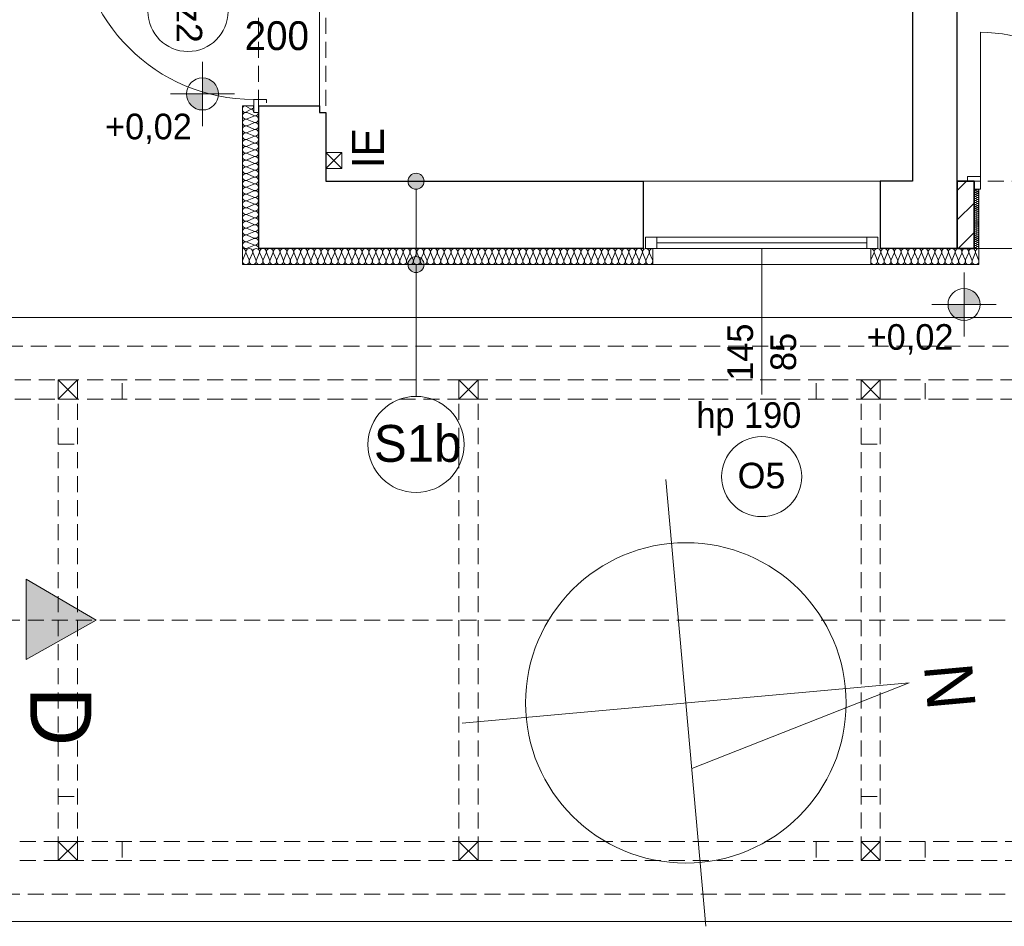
# Model space of a CAD drawing. Extents: x -515158 to -464725, y 20769 to 114053.
# Tile 3 of 69: x -508388 to -502245, y 33197 to 38856. Entities that reach past the tile are written whole.
import ezdxf

# ---------------------------------------------------------------- set-up
doc = ezdxf.new("R2010")
doc.units = 0
doc.header["$MEASUREMENT"] = 0
doc.linetypes.add('Krawędzie ukryte', pattern=[150, 100, -50])
for name, color, linetype, lineweight in [('#podkład', 252, 'Continuous', 9), ('Arch drzwi_Nr_Pióra__10', 252, 'Continuous', 18), ('Arch ocieplenie_Nr_Pióra__9', 252, 'Continuous', 9), ('Arch opisy okien_Nr_Pióra__9', 252, 'Continuous', 9), ('Arch opisy_Nr_Pióra__1', 252, 'Continuous', 25), ('Arch opisy_Nr_Pióra__21', 252, 'Continuous', 9), ('Arch opisy_Nr_Pióra__9', 252, 'Continuous', 9), ('ARCH TABELA_Nr_Pióra__21', 252, 'Continuous', 9), ('Arch tabelki_Nr_Pióra__21', 252, 'Continuous', 9), ('Arch wykończenie_Nr_Pióra__3', 252, 'Continuous', 18), ('Arch zmurowania_Nr_Pióra__21', 252, 'Continuous', 9), ('Arch zmurowania_Nr_Pióra__27', 252, 'Continuous', 35), ('INSTALACJA IE_Nr_Pióra__88', 252, 'Continuous', 20), ('INWENT KONST. DREWNIANA_Nr_Pióra__21', 252, 'Continuous', 9), ('INWENT OPISY_Nr_Pióra__21', 252, 'Continuous', 9), ('INWENT OPISY_Nr_Pióra__41', 252, 'Continuous', 15), ('INWENT OPISY_Nr_Pióra__88', 252, 'Continuous', 20), ('INWENT OPISY_Nr_Pióra__9', 252, 'Continuous', 9), ('INWENT RZĘDNE_Nr_Pióra__21', 252, 'Continuous', 9), ('INWENT TEREN_Nr_Pióra__21', 252, 'Continuous', 9), ('INWENT. DRZWI_Nr_Pióra__5', 252, 'Continuous', 13), ('INWENT. OKNA_Nr_Pióra__21', 252, 'Continuous', 9), ('INWENT. OKNA_Nr_Pióra__5', 252, 'Continuous', 13), ('INWENT.ŚCIANY_Nr_Pióra__1', 252, 'Continuous', 25), ('INWENT.ŚCIANY_Nr_Pióra__21', 252, 'Continuous', 9), ('Istniejące stropy_Nr_Pióra__5', 252, 'Continuous', 13)]:
    doc.layers.add(name, color=color, linetype=linetype, lineweight=lineweight)
doc.styles.add('GENERATED_STYLE_10', font='arial.ttf')
doc.styles.add('GENERATED_STYLE_3', font='txt')
doc.styles.add('GENERATED_STYLE_6', font='txt')
doc.styles.add('GENERATED_STYLE_7', font='txt')

# ---------------------------------------------------------------- blocks, each defined once
blk = doc.blocks.new('parter')
at = {"layer": 'Arch opisy_Nr_Pióra__21', "linetype": 'Continuous'}
for points in [[(-505865.4, 37847.6), (-505869.2, 37866.8), (-505880.1, 37883), (-505896.3, 37893.8), (-505915.4, 37897.6), (-505934.6, 37893.8), (-505950.8, 37883), (-505961.6, 37866.8), (-505965.4, 37847.6), (-505961.6, 37828.5), (-505950.8, 37812.3), (-505934.6, 37801.4), (-505915.4, 37797.6), (-505896.3, 37801.4), (-505880.1, 37812.3), (-505869.2, 37828.5)], [(-505865.4, 37327.6), (-505869.2, 37346.8), (-505880.1, 37363), (-505896.3, 37373.8), (-505915.4, 37377.6), (-505934.6, 37373.8), (-505950.8, 37363), (-505961.6, 37346.8), (-505965.4, 37327.6), (-505961.6, 37308.5), (-505950.8, 37292.3), (-505934.6, 37281.4), (-505915.4, 37277.6), (-505896.3, 37281.4), (-505880.1, 37292.3), (-505869.2, 37308.5)]]:
    blk.add_hatch(color=252, dxfattribs=at).paths.add_polyline_path(points, flags=0)
at = {"layer": 'Arch zmurowania_Nr_Pióra__21', "linetype": 'Continuous'}
h = blk.add_hatch(dxfattribs=at)
h.set_pattern_fill('Common_Brick', color=252, style=0, pattern_type=2)
h.set_pattern_definition([(45, (0, 0), (-91.923878, 91.923878), [])])
h.paths.add_polyline_path([(-502538.3, 37427.6), (-502433.3, 37427.6), (-502433.3, 37847.6), (-502538.3, 37847.6)], flags=0)
at = {"layer": 'INWENT RZĘDNE_Nr_Pióra__21', "linetype": 'Continuous'}
for points in [[(-507248, 38392.4), (-507148, 38392.4), (-507155.7, 38430.7), (-507177.3, 38463.1), (-507209.8, 38484.8), (-507248, 38492.4)], [(-507248, 38392.4), (-507348, 38392.4), (-507340.4, 38354.2), (-507318.8, 38321.7), (-507286.3, 38300), (-507248, 38292.4)], [(-502496, 37078.8), (-502396, 37078.8), (-502403.6, 37117), (-502425.3, 37149.5), (-502457.7, 37171.2), (-502496, 37178.8)], [(-502496, 37078.8), (-502596, 37078.8), (-502588.4, 37040.5), (-502566.7, 37008.1), (-502534.3, 36986.4), (-502496, 36978.8)]]:
    blk.add_hatch(color=252, dxfattribs=at).paths.add_polyline_path(points, flags=0)
at = {"color": 252}
blk.add_line((-506478.3, 37847.6), (-502818.3, 37847.6), dxfattribs=at)
at = {"layer": 'Arch drzwi_Nr_Pióra__10', "color": 252, "linetype": 'Continuous'}
for p, q in [((-502393.3, 37877.6), (-502393.3, 38777.6)), ((-506928.3, 38357.6), (-506928.3, 38277.6)), ((-506848.3, 38357.6), (-506928.3, 38357.6)), ((-506848.3, 38337.6), (-506848.3, 38357.6)), ((-506898.3, 38277.6), (-506928.3, 38277.6)), ((-502473.3, 37877.6), (-502393.3, 37877.6)), ((-502473.3, 37877.6), (-502473.3, 37847.6)), ((-502393.3, 37877.6), (-502393.3, 37797.6)), ((-502393.3, 37797.6), (-502433.9, 37797.6))]:
    blk.add_line(p, q, dxfattribs=at)
for centre, radius, start, end in [((-506928.3, 39457.6), 1100, 180, 270), ((-502393.3, 37877.6), 900, 0, 90)]:
    blk.add_arc(centre, radius, start, end, dxfattribs=at)
at = {"layer": 'Arch ocieplenie_Nr_Pióra__9', "color": 252, "linetype": 'Continuous'}
for p, q in [((-506949.2, 38299.3), (-506977.5, 38316)), ((-506977.5, 38279.3), (-506949.2, 38296)), ((-506928.1, 38258.2), (-506968.5, 38275.8)), ((-506968.5, 38236.9), (-506928.1, 38254.6)), ((-506928.1, 38215.7), (-506968.5, 38233.3)), ((-506968.5, 38194.4), (-506928.1, 38212.1)), ((-506928.1, 38173.2), (-506968.5, 38190.8)), ((-506968.5, 38151.9), (-506928.1, 38169.6)), ((-506928.1, 38130.7), (-506968.5, 38148.3)), ((-506968.5, 38109.4), (-506928.1, 38127.1)), ((-506928.1, 38088.2), (-506968.5, 38105.8)), ((-506968.5, 38066.9), (-506928.1, 38084.6)), ((-506928.1, 38045.7), (-506968.5, 38063.3)), ((-506968.5, 38024.4), (-506928.1, 38042.1)), ((-506928.1, 38003.2), (-506968.5, 38020.8)), ((-506968.5, 37981.9), (-506928.1, 37999.6)), ((-506928.1, 37960.7), (-506968.5, 37978.3)), ((-506968.5, 37939.4), (-506928.1, 37957.1)), ((-506928.1, 37918.2), (-506968.5, 37935.8)), ((-506968.5, 37896.9), (-506928.1, 37914.6)), ((-506928.1, 37875.7), (-506968.5, 37893.3)), ((-506968.5, 37854.4), (-506928.1, 37872.1)), ((-506928.1, 37833.2), (-506968.5, 37850.8)), ((-506968.5, 37811.9), (-506928.1, 37829.6)), ((-506928.1, 37790.7), (-506968.5, 37808.3)), ((-506968.5, 37769.4), (-506928.1, 37787.1)), ((-502412.3, 37797.1), (-502424.4, 37791.8)), ((-502424.4, 37790.7), (-502412.3, 37785.4)), ((-502412.3, 37784.3), (-502424.4, 37779)), ((-506928.1, 37748.2), (-506968.5, 37765.8)), ((-506968.5, 37726.9), (-506928.1, 37744.6)), ((-506928.1, 37705.7), (-506968.5, 37723.3)), ((-502424.4, 37778), (-502412.3, 37772.7)), ((-502412.3, 37771.6), (-502424.4, 37766.3)), ((-502424.4, 37765.2), (-502412.3, 37759.9)), ((-502412.3, 37758.8), (-502424.4, 37753.5)), ((-502424.4, 37752.4), (-502412.3, 37747.1)), ((-502412.3, 37746.1), (-502424.4, 37740.8)), ((-502424.4, 37739.7), (-502412.3, 37734.4)), ((-502412.3, 37733.3), (-502424.4, 37728)), ((-502424.4, 37726.9), (-502412.3, 37721.6)), ((-506968.5, 37684.4), (-506928.1, 37702.1)), ((-506928.1, 37663.2), (-506968.5, 37680.8)), ((-502412.3, 37720.5), (-502424.4, 37715.2)), ((-502424.4, 37714.2), (-502412.3, 37708.9)), ((-502412.3, 37707.8), (-502424.4, 37702.5)), ((-502424.4, 37701.4), (-502412.3, 37696.1)), ((-502412.3, 37695), (-502424.4, 37689.7)), ((-502424.4, 37688.6), (-502412.3, 37683.3)), ((-502412.3, 37682.3), (-502424.4, 37677)), ((-502424.4, 37675.9), (-502412.3, 37670.6)), ((-502412.3, 37669.5), (-502424.4, 37664.2)), ((-502424.4, 37663.1), (-502412.3, 37657.8)), ((-506968.5, 37641.9), (-506928.1, 37659.6)), ((-506928.1, 37620.7), (-506968.5, 37638.3)), ((-506968.5, 37599.4), (-506928.1, 37617.1)), ((-502412.3, 37656.8), (-502424.4, 37651.4)), ((-502424.4, 37650.4), (-502412.3, 37645.1)), ((-502412.3, 37644), (-502424.4, 37638.7)), ((-502424.4, 37637.6), (-502412.3, 37632.3)), ((-502412.3, 37631.2), (-502424.4, 37625.9)), ((-502424.4, 37624.9), (-502412.3, 37619.5)), ((-502412.3, 37618.5), (-502424.4, 37613.2)), ((-502424.4, 37612.1), (-502412.3, 37606.8)), ((-502412.3, 37605.7), (-502424.4, 37600.4)), ((-502424.4, 37599.3), (-502412.3, 37594)), ((-506928.1, 37578.2), (-506968.5, 37595.8)), ((-506968.5, 37556.9), (-506928.1, 37574.6)), ((-506928.1, 37535.7), (-506968.5, 37553.3)), ((-502412.3, 37593), (-502424.4, 37587.7)), ((-502424.4, 37586.6), (-502412.3, 37581.3)), ((-502412.3, 37580.2), (-502424.4, 37574.9)), ((-502424.4, 37573.8), (-502412.3, 37568.5)), ((-502412.3, 37567.4), (-502424.4, 37562.1)), ((-502424.4, 37561.1), (-502412.3, 37555.8)), ((-502412.3, 37554.7), (-502424.4, 37549.4)), ((-502424.4, 37548.3), (-502412.3, 37543)), ((-502412.3, 37541.9), (-502424.4, 37536.6)), ((-506968.5, 37514.4), (-506928.1, 37532.1)), ((-506928.1, 37493.2), (-506968.5, 37510.8)), ((-506968.5, 37471.9), (-506928.1, 37489.6)), ((-502424.4, 37535.5), (-502412.3, 37530.2)), ((-502412.3, 37529.2), (-502424.4, 37523.9)), ((-502424.4, 37522.8), (-502412.3, 37517.5)), ((-502412.3, 37516.4), (-502424.4, 37511.1)), ((-502424.4, 37510), (-502412.3, 37504.7)), ((-502412.3, 37503.6), (-502424.4, 37498.3)), ((-502424.4, 37497.3), (-502412.3, 37492)), ((-502412.3, 37490.9), (-502424.4, 37485.6)), ((-502424.4, 37484.5), (-502412.3, 37479.2)), ((-502412.3, 37478.1), (-502424.4, 37472.8)), ((-506928.1, 37450.7), (-506968.5, 37468.3)), ((-506968.5, 37429.4), (-506928.1, 37447.1)), ((-502424.4, 37471.8), (-502412.3, 37466.4)), ((-502412.3, 37465.4), (-502424.4, 37460.1)), ((-502424.4, 37459), (-502412.3, 37453.7)), ((-502412.3, 37452.6), (-502424.4, 37447.3)), ((-502424.4, 37446.2), (-502412.3, 37440.9)), ((-502412.3, 37439.9), (-502424.4, 37434.5)), ((-502424.4, 37433.5), (-502412.3, 37428.2)), ((-506978.8, 37397.8), (-506996.5, 37357.4)), ((-506957.5, 37357.4), (-506975.2, 37397.8)), ((-506936.1, 37397.8), (-506953.9, 37357.4)), ((-506914.8, 37357.4), (-506932.5, 37397.8)), ((-506893.4, 37397.8), (-506911.2, 37357.4)), ((-506872.1, 37357.4), (-506889.9, 37397.8)), ((-506850.8, 37397.8), (-506868.5, 37357.4)), ((-506829.5, 37357.4), (-506847.2, 37397.8)), ((-506808.1, 37397.8), (-506825.9, 37357.4)), ((-506786.8, 37357.4), (-506804.5, 37397.8)), ((-506765.4, 37397.8), (-506783.2, 37357.4)), ((-506744.1, 37357.4), (-506761.9, 37397.8)), ((-506722.8, 37397.8), (-506740.5, 37357.4)), ((-506701.5, 37357.4), (-506719.2, 37397.8)), ((-506680.1, 37397.8), (-506697.9, 37357.4)), ((-506658.8, 37357.4), (-506676.5, 37397.8)), ((-506637.4, 37397.8), (-506655.2, 37357.4)), ((-506616.1, 37357.4), (-506633.9, 37397.8)), ((-506594.8, 37397.8), (-506612.5, 37357.4)), ((-506573.5, 37357.4), (-506591.2, 37397.8)), ((-506552.1, 37397.8), (-506569.9, 37357.4)), ((-506530.8, 37357.4), (-506548.5, 37397.8)), ((-506509.4, 37397.8), (-506527.2, 37357.4)), ((-506488.1, 37357.4), (-506505.9, 37397.8)), ((-506466.8, 37397.8), (-506484.5, 37357.4)), ((-506445.5, 37357.4), (-506463.2, 37397.8)), ((-506424.1, 37397.8), (-506441.9, 37357.4)), ((-506402.8, 37357.4), (-506420.5, 37397.8)), ((-506381.4, 37397.8), (-506399.2, 37357.4)), ((-506360.1, 37357.4), (-506377.9, 37397.8)), ((-506338.8, 37397.8), (-506356.5, 37357.4)), ((-506317.5, 37357.4), (-506335.2, 37397.8)), ((-506296.1, 37397.8), (-506313.9, 37357.4)), ((-506274.8, 37357.4), (-506292.5, 37397.8)), ((-506253.4, 37397.8), (-506271.2, 37357.4)), ((-506232.1, 37357.4), (-506249.9, 37397.8)), ((-506210.8, 37397.8), (-506228.5, 37357.4)), ((-506189.5, 37357.4), (-506207.2, 37397.8)), ((-506168.1, 37397.8), (-506185.9, 37357.4)), ((-506146.8, 37357.4), (-506164.5, 37397.8)), ((-506125.4, 37397.8), (-506143.2, 37357.4)), ((-506104.1, 37357.4), (-506121.9, 37397.8)), ((-506082.8, 37397.8), (-506100.5, 37357.4)), ((-506061.5, 37357.4), (-506079.2, 37397.8)), ((-506040.1, 37397.8), (-506057.9, 37357.4)), ((-506018.8, 37357.4), (-506036.5, 37397.8)), ((-505997.4, 37397.8), (-506015.2, 37357.4)), ((-505976.1, 37357.4), (-505993.9, 37397.8)), ((-505954.8, 37397.8), (-505972.5, 37357.4)), ((-505933.5, 37357.4), (-505951.2, 37397.8)), ((-505912.1, 37397.8), (-505929.9, 37357.4)), ((-505890.8, 37357.4), (-505908.5, 37397.8)), ((-505869.4, 37397.8), (-505887.2, 37357.4)), ((-505848.1, 37357.4), (-505865.9, 37397.8)), ((-505826.8, 37397.8), (-505844.5, 37357.4)), ((-505805.5, 37357.4), (-505823.2, 37397.8)), ((-505784.1, 37397.8), (-505801.9, 37357.4)), ((-505762.8, 37357.4), (-505780.5, 37397.8)), ((-505741.4, 37397.8), (-505759.2, 37357.4)), ((-505720.1, 37357.4), (-505737.9, 37397.8)), ((-505698.8, 37397.8), (-505716.5, 37357.4)), ((-505677.5, 37357.4), (-505695.2, 37397.8)), ((-505656.1, 37397.8), (-505673.9, 37357.4)), ((-505634.8, 37357.4), (-505652.5, 37397.8)), ((-505613.4, 37397.8), (-505631.2, 37357.4)), ((-505592.1, 37357.4), (-505609.9, 37397.8)), ((-505570.8, 37397.8), (-505588.5, 37357.4)), ((-505549.5, 37357.4), (-505567.2, 37397.8)), ((-505528.1, 37397.8), (-505545.9, 37357.4)), ((-505506.8, 37357.4), (-505524.5, 37397.8)), ((-505485.4, 37397.8), (-505503.2, 37357.4)), ((-505464.1, 37357.4), (-505481.9, 37397.8)), ((-505442.8, 37397.8), (-505460.5, 37357.4)), ((-505421.5, 37357.4), (-505439.2, 37397.8)), ((-505400.1, 37397.8), (-505417.9, 37357.4)), ((-505378.8, 37357.4), (-505396.5, 37397.8)), ((-505357.4, 37397.8), (-505375.2, 37357.4)), ((-505336.1, 37357.4), (-505353.9, 37397.8)), ((-505314.8, 37397.8), (-505332.5, 37357.4)), ((-505293.5, 37357.4), (-505311.2, 37397.8)), ((-505272.1, 37397.8), (-505289.9, 37357.4)), ((-505250.8, 37357.4), (-505268.5, 37397.8)), ((-505229.4, 37397.8), (-505247.2, 37357.4)), ((-505208.1, 37357.4), (-505225.9, 37397.8)), ((-505186.8, 37397.8), (-505204.5, 37357.4)), ((-505165.5, 37357.4), (-505183.2, 37397.8)), ((-505144.1, 37397.8), (-505161.9, 37357.4)), ((-505122.8, 37357.4), (-505140.5, 37397.8)), ((-505101.4, 37397.8), (-505119.2, 37357.4)), ((-505080.1, 37357.4), (-505097.9, 37397.8)), ((-505058.8, 37397.8), (-505076.5, 37357.4)), ((-505037.5, 37357.4), (-505055.2, 37397.8)), ((-505016.1, 37397.8), (-505033.9, 37357.4)), ((-504994.8, 37357.4), (-505012.5, 37397.8)), ((-504973.4, 37397.8), (-504991.2, 37357.4)), ((-504952.1, 37357.4), (-504969.9, 37397.8)), ((-504930.8, 37397.8), (-504948.5, 37357.4)), ((-504909.5, 37357.4), (-504927.2, 37397.8)), ((-504888.1, 37397.8), (-504905.9, 37357.4)), ((-504866.8, 37357.4), (-504884.5, 37397.8)), ((-504845.4, 37397.8), (-504863.2, 37357.4)), ((-504824.1, 37357.4), (-504841.9, 37397.8)), ((-504802.8, 37397.8), (-504820.5, 37357.4)), ((-504781.5, 37357.4), (-504799.2, 37397.8)), ((-504760.1, 37397.8), (-504777.9, 37357.4)), ((-504738.8, 37357.4), (-504756.5, 37397.8)), ((-504717.4, 37397.8), (-504735.2, 37357.4)), ((-504696.1, 37357.4), (-504713.9, 37397.8)), ((-504674.8, 37397.8), (-504692.5, 37357.4)), ((-504653.5, 37357.4), (-504671.2, 37397.8)), ((-504632.1, 37397.8), (-504649.9, 37357.4)), ((-504610.8, 37357.4), (-504628.5, 37397.8)), ((-504589.4, 37397.8), (-504607.2, 37357.4)), ((-504568.1, 37357.4), (-504585.9, 37397.8)), ((-504546.8, 37397.8), (-504564.5, 37357.4)), ((-504525.5, 37357.4), (-504543.2, 37397.8)), ((-504504.1, 37397.8), (-504521.9, 37357.4)), ((-504482.8, 37357.4), (-504500.5, 37397.8)), ((-504461.4, 37397.8), (-504479.2, 37357.4)), ((-504440.1, 37357.4), (-504457.9, 37397.8)), ((-503059, 37397.8), (-503076.6, 37357.4)), ((-503037.9, 37357.4), (-503055.5, 37397.8)), ((-503016.8, 37397.8), (-503034.4, 37357.4)), ((-502995.7, 37357.4), (-503013.3, 37397.8)), ((-502974.6, 37397.8), (-502992.2, 37357.4)), ((-502953.5, 37357.4), (-502971.1, 37397.8)), ((-502932.4, 37397.8), (-502950, 37357.4)), ((-502911.3, 37357.4), (-502928.9, 37397.8)), ((-502890.3, 37397.8), (-502907.8, 37357.4)), ((-502869.2, 37357.4), (-502886.7, 37397.8)), ((-502848.1, 37397.8), (-502865.6, 37357.4)), ((-502827, 37357.4), (-502844.5, 37397.8)), ((-502805.9, 37397.8), (-502823.4, 37357.4)), ((-502784.8, 37357.4), (-502802.3, 37397.8)), ((-502763.7, 37397.8), (-502781.2, 37357.4)), ((-502742.6, 37357.4), (-502760.1, 37397.8)), ((-502721.5, 37397.8), (-502739.1, 37357.4)), ((-502700.4, 37357.4), (-502718, 37397.8)), ((-502679.3, 37397.8), (-502696.9, 37357.4)), ((-502658.2, 37357.4), (-502675.8, 37397.8)), ((-502637.1, 37397.8), (-502654.7, 37357.4)), ((-502616, 37357.4), (-502633.6, 37397.8)), ((-502594.9, 37397.8), (-502612.5, 37357.4)), ((-502573.8, 37357.4), (-502591.4, 37397.8)), ((-502552.8, 37397.8), (-502570.3, 37357.4)), ((-502531.7, 37357.4), (-502549.2, 37397.8)), ((-502510.6, 37397.8), (-502528.1, 37357.4)), ((-502489.5, 37357.4), (-502507, 37397.8)), ((-502468.4, 37397.8), (-502485.9, 37357.4)), ((-502447.3, 37357.4), (-502464.8, 37397.8)), ((-502426.2, 37397.8), (-502443.7, 37357.4)), ((-502405.1, 37357.4), (-502422.6, 37397.8))]:
    blk.add_line(p, q, dxfattribs=at)
for centre, major_axis, ratio, start_param, end_param in [((-506977.1, 38256.4), (-21.3, 0), 0.999163, 4.299595, 8.266775), ((-506983.4, 38297.6), (0, 20), 0.744374, 5.870392, 9.837571), ((-506943.2, 38317.6), (0, 20), 0.744374, 2.7288, 4.712389), ((-506943.2, 38277.6), (0, 20), 0.744374, 4.712389, 6.695979), ((-506919.6, 38277.6), (-21.3, 0), 0.999163, 1.158004, 3.141593), ((-506977.1, 38213.9), (-21.3, 0), 0.999163, 4.299595, 8.266775), ((-506919.6, 38235.1), (-21.3, 0), 0.999163, 1.158004, 5.125183), ((-506919.6, 38192.6), (-21.3, 0), 0.999163, 1.158004, 5.125183), ((-506977.1, 38171.4), (-21.3, 0), 0.999163, 4.299595, 8.266775), ((-506977.1, 38128.9), (-21.3, 0), 0.999163, 4.299595, 8.266775), ((-506919.6, 38150.1), (-21.3, 0), 0.999163, 1.158004, 5.125183), ((-506977.1, 38086.4), (-21.3, 0), 0.999163, 4.299595, 8.266775), ((-506919.6, 38107.6), (-21.3, 0), 0.999163, 1.158004, 5.125183), ((-506977.1, 38043.9), (-21.3, 0), 0.999163, 4.299595, 8.266775), ((-506919.6, 38065.1), (-21.3, 0), 0.999163, 1.158004, 5.125183), ((-506919.6, 38022.6), (-21.3, 0), 0.999163, 1.158004, 5.125183), ((-506977.1, 38001.4), (-21.3, 0), 0.999163, 4.299595, 8.266775), ((-506977.1, 37958.9), (-21.3, 0), 0.999163, 4.299595, 8.266775), ((-506919.6, 37980.1), (-21.3, 0), 0.999163, 1.158004, 5.125183), ((-506977.1, 37916.4), (-21.3, 0), 0.999163, 4.299595, 8.266775), ((-506919.6, 37937.6), (-21.3, 0), 0.999163, 1.158004, 5.125183), ((-506919.6, 37895.1), (-21.3, 0), 0.999163, 1.158004, 5.125183), ((-506977.1, 37873.9), (-21.3, 0), 0.999163, 4.299595, 8.266775), ((-506977.1, 37831.4), (-21.3, 0), 0.999163, 4.299595, 8.266775), ((-506919.6, 37852.6), (-21.3, 0), 0.999163, 1.158004, 5.125183), ((-506977.1, 37788.9), (-21.3, 0), 0.999163, 4.299595, 8.266775), ((-506919.6, 37810.1), (-21.3, 0), 0.999163, 1.158004, 5.125183), ((-506919.6, 37767.6), (-21.3, 0), 0.999163, 1.158004, 5.125183), ((-502426.9, 37784.9), (6.38, 0), 0.999862, 1.158004, 5.125183), ((-502426.9, 37797.6), (6.38, 0), 0.999862, 3.141593, 5.125182), ((-502409.7, 37791.3), (6.38, 0), 0.999862, 4.299595, 8.266775), ((-502409.7, 37778.5), (6.38, 0), 0.999862, 4.299595, 8.266775), ((-506977.1, 37746.4), (-21.3, 0), 0.999163, 4.299595, 8.266775), ((-506977.1, 37703.9), (-21.3, 0), 0.999163, 4.299595, 8.266775), ((-506919.6, 37725.1), (-21.3, 0), 0.999163, 1.158004, 5.125183), ((-502426.9, 37772.1), (6.38, 0), 0.999862, 1.158004, 5.125183), ((-502426.9, 37759.4), (6.38, 0), 0.999862, 1.158004, 5.125183), ((-502426.9, 37746.6), (6.38, 0), 0.999862, 1.158004, 5.125183), ((-502426.9, 37733.8), (6.38, 0), 0.999862, 1.158004, 5.125183), ((-502426.9, 37721.1), (6.38, 0), 0.999862, 1.158004, 5.125183), ((-502409.7, 37765.7), (6.38, 0), 0.999862, 4.299595, 8.266775), ((-502409.7, 37753), (6.38, 0), 0.999862, 4.299595, 8.266775), ((-502409.7, 37740.2), (6.38, 0), 0.999862, 4.299595, 8.266775), ((-502409.7, 37727.5), (6.38, 0), 0.999862, 4.299595, 8.266775), ((-506977.1, 37661.4), (-21.3, 0), 0.999163, 4.299595, 8.266775), ((-506919.6, 37682.6), (-21.3, 0), 0.999163, 1.158004, 5.125183), ((-506919.6, 37640.1), (-21.3, 0), 0.999163, 1.158004, 5.125183), ((-502426.9, 37708.3), (6.38, 0), 0.999862, 1.158004, 5.125183), ((-502426.9, 37695.6), (6.38, 0), 0.999862, 1.158004, 5.125183), ((-502426.9, 37682.8), (6.38, 0), 0.999862, 1.158004, 5.125183), ((-502426.9, 37670), (6.38, 0), 0.999862, 1.158004, 5.125183), ((-502426.9, 37657.3), (6.38, 0), 0.999862, 1.158004, 5.125183), ((-502409.7, 37714.7), (6.38, 0), 0.999862, 4.299595, 8.266775), ((-502409.7, 37701.9), (6.38, 0), 0.999862, 4.299595, 8.266775), ((-502409.7, 37689.2), (6.38, 0), 0.999862, 4.299595, 8.266775), ((-502409.7, 37676.4), (6.38, 0), 0.999862, 4.299595, 8.266775), ((-502409.7, 37663.7), (6.38, 0), 0.999862, 4.299595, 8.266775), ((-506977.1, 37618.9), (-21.3, 0), 0.999163, 4.299595, 8.266775), ((-506977.1, 37576.4), (-21.3, 0), 0.999163, 4.299595, 8.266775), ((-506919.6, 37597.6), (-21.3, 0), 0.999163, 1.158004, 5.125183), ((-502426.9, 37644.5), (6.38, 0), 0.999862, 1.158004, 5.125183), ((-502426.9, 37631.8), (6.38, 0), 0.999862, 1.158004, 5.125183), ((-502426.9, 37619), (6.38, 0), 0.999862, 1.158004, 5.125183), ((-502426.9, 37606.3), (6.38, 0), 0.999862, 1.158004, 5.125183), ((-502426.9, 37593.5), (6.38, 0), 0.999862, 1.158004, 5.125183), ((-502409.7, 37650.9), (6.38, 0), 0.999862, 4.299595, 8.266775), ((-502409.7, 37638.1), (6.38, 0), 0.999862, 4.299595, 8.266775), ((-502409.7, 37625.4), (6.38, 0), 0.999862, 4.299595, 8.266775), ((-502409.7, 37612.6), (6.38, 0), 0.999862, 4.299595, 8.266775), ((-502409.7, 37599.9), (6.38, 0), 0.999862, 4.299595, 8.266775), ((-506977.1, 37533.9), (-21.3, 0), 0.999163, 4.299595, 8.266775), ((-506919.6, 37555.1), (-21.3, 0), 0.999163, 1.158004, 5.125183), ((-502426.9, 37580.7), (6.38, 0), 0.999862, 1.158004, 5.125183), ((-502426.9, 37568), (6.38, 0), 0.999862, 1.158004, 5.125183), ((-502426.9, 37555.2), (6.38, 0), 0.999862, 1.158004, 5.125183), ((-502426.9, 37542.5), (6.38, 0), 0.999862, 1.158004, 5.125183), ((-502409.7, 37587.1), (6.38, 0), 0.999862, 4.299595, 8.266775), ((-502409.7, 37574.4), (6.38, 0), 0.999862, 4.299595, 8.266775), ((-502409.7, 37561.6), (6.38, 0), 0.999862, 4.299595, 8.266775), ((-502409.7, 37548.8), (6.38, 0), 0.999862, 4.299595, 8.266775), ((-502409.7, 37536.1), (6.38, 0), 0.999862, 4.299595, 8.266775), ((-506977.1, 37491.4), (-21.3, 0), 0.999163, 4.299595, 8.266775), ((-506919.6, 37512.6), (-21.3, 0), 0.999163, 1.158004, 5.125183), ((-506919.6, 37470.1), (-21.3, 0), 0.999163, 1.158004, 5.125183), ((-502426.9, 37529.7), (6.38, 0), 0.999862, 1.158004, 5.125183), ((-502426.9, 37516.9), (6.38, 0), 0.999862, 1.158004, 5.125183), ((-502426.9, 37504.2), (6.38, 0), 0.999862, 1.158004, 5.125183), ((-502426.9, 37491.4), (6.38, 0), 0.999862, 1.158004, 5.125183), ((-502426.9, 37478.7), (6.38, 0), 0.999862, 1.158004, 5.125183), ((-502409.7, 37523.3), (6.38, 0), 0.999862, 4.299595, 8.266775), ((-502409.7, 37510.6), (6.38, 0), 0.999862, 4.299595, 8.266775), ((-502409.7, 37497.8), (6.38, 0), 0.999862, 4.299595, 8.266775), ((-502409.7, 37485), (6.38, 0), 0.999862, 4.299595, 8.266775), ((-502409.7, 37472.3), (6.38, 0), 0.999862, 4.299595, 8.266775), ((-506977.1, 37448.9), (-21.3, 0), 0.999163, 4.299595, 8.266775), ((-506998.3, 37406.4), (-21.3, 0), 0.996929, 2.7288, 4.712389), ((-506955.7, 37406.4), (-21.3, 0), 0.996929, 2.7288, 6.695979), ((-506913, 37406.4), (-21.3, 0), 0.996929, 2.7288, 6.695979), ((-506919.6, 37427.6), (-21.3, 0), 0.999163, 3.141593, 5.125182), ((-506870.3, 37406.4), (-21.3, 0), 0.996929, 2.7288, 6.695979), ((-506827.7, 37406.4), (-21.3, 0), 0.996929, 2.7288, 6.695979), ((-506785, 37406.4), (-21.3, 0), 0.996929, 2.7288, 6.695979), ((-506742.3, 37406.4), (-21.3, 0), 0.996929, 2.7288, 6.695979), ((-506699.7, 37406.4), (-21.3, 0), 0.996929, 2.7288, 6.695979), ((-506657, 37406.4), (-21.3, 0), 0.996929, 2.7288, 6.695979), ((-506614.3, 37406.4), (-21.3, 0), 0.996929, 2.7288, 6.695979), ((-506571.7, 37406.4), (-21.3, 0), 0.996929, 2.7288, 6.695979), ((-506529, 37406.4), (-21.3, 0), 0.996929, 2.7288, 6.695979), ((-506486.3, 37406.4), (-21.3, 0), 0.996929, 2.7288, 6.695979), ((-506443.7, 37406.4), (-21.3, 0), 0.996929, 2.7288, 6.695979), ((-506401, 37406.4), (-21.3, 0), 0.996929, 2.7288, 6.695979), ((-506358.3, 37406.4), (-21.3, 0), 0.996929, 2.7288, 6.695979), ((-506315.7, 37406.4), (-21.3, 0), 0.996929, 2.7288, 6.695979), ((-506273, 37406.4), (-21.3, 0), 0.996929, 2.7288, 6.695979), ((-506230.3, 37406.4), (-21.3, 0), 0.996929, 2.7288, 6.695979), ((-506187.7, 37406.4), (-21.3, 0), 0.996929, 2.7288, 6.695979), ((-506145, 37406.4), (-21.3, 0), 0.996929, 2.7288, 6.695979), ((-506102.3, 37406.4), (-21.3, 0), 0.996929, 2.7288, 6.695979), ((-506059.7, 37406.4), (-21.3, 0), 0.996929, 2.7288, 6.695979), ((-506017, 37406.4), (-21.3, 0), 0.996929, 2.7288, 6.695979), ((-505974.3, 37406.4), (-21.3, 0), 0.996929, 2.7288, 6.695979), ((-505931.7, 37406.4), (-21.3, 0), 0.996929, 2.7288, 6.695979), ((-505889, 37406.4), (-21.3, 0), 0.996929, 2.7288, 6.695979), ((-505846.3, 37406.4), (-21.3, 0), 0.996929, 2.7288, 6.695979), ((-505803.7, 37406.4), (-21.3, 0), 0.996929, 2.7288, 6.695979), ((-505761, 37406.4), (-21.3, 0), 0.996929, 2.7288, 6.695979), ((-505718.3, 37406.4), (-21.3, 0), 0.996929, 2.7288, 6.695979), ((-505675.7, 37406.4), (-21.3, 0), 0.996929, 2.7288, 6.695979), ((-505633, 37406.4), (-21.3, 0), 0.996929, 2.7288, 6.695979), ((-505590.3, 37406.4), (-21.3, 0), 0.996929, 2.7288, 6.695979), ((-505547.7, 37406.4), (-21.3, 0), 0.996929, 2.7288, 6.695979), ((-505505, 37406.4), (-21.3, 0), 0.996929, 2.7288, 6.695979), ((-505462.3, 37406.4), (-21.3, 0), 0.996929, 2.7288, 6.695979), ((-505419.7, 37406.4), (-21.3, 0), 0.996929, 2.7288, 6.695979), ((-505377, 37406.4), (-21.3, 0), 0.996929, 2.7288, 6.695979), ((-505334.3, 37406.4), (-21.3, 0), 0.996929, 2.7288, 6.695979), ((-505291.7, 37406.4), (-21.3, 0), 0.996929, 2.7288, 6.695979), ((-505249, 37406.4), (-21.3, 0), 0.996929, 2.7288, 6.695979), ((-505206.3, 37406.4), (-21.3, 0), 0.996929, 2.7288, 6.695979), ((-505163.7, 37406.4), (-21.3, 0), 0.996929, 2.7288, 6.695979), ((-505121, 37406.4), (-21.3, 0), 0.996929, 2.7288, 6.695979), ((-505078.3, 37406.4), (-21.3, 0), 0.996929, 2.7288, 6.695979), ((-505035.7, 37406.4), (-21.3, 0), 0.996929, 2.7288, 6.695979), ((-504993, 37406.4), (-21.3, 0), 0.996929, 2.7288, 6.695979), ((-504950.3, 37406.4), (-21.3, 0), 0.996929, 2.7288, 6.695979), ((-504907.7, 37406.4), (-21.3, 0), 0.996929, 2.7288, 6.695979), ((-504865, 37406.4), (-21.3, 0), 0.996929, 2.7288, 6.695979), ((-504822.3, 37406.4), (-21.3, 0), 0.996929, 2.7288, 6.695979), ((-504779.7, 37406.4), (-21.3, 0), 0.996929, 2.7288, 6.695979), ((-504737, 37406.4), (-21.3, 0), 0.996929, 2.7288, 6.695979), ((-504694.3, 37406.4), (-21.3, 0), 0.996929, 2.7288, 6.695979), ((-504651.7, 37406.4), (-21.3, 0), 0.996929, 2.7288, 6.695979), ((-504609, 37406.4), (-21.3, 0), 0.996929, 2.7288, 6.695979), ((-504566.3, 37406.4), (-21.3, 0), 0.996929, 2.7288, 6.695979), ((-504523.7, 37406.4), (-21.3, 0), 0.996929, 2.7288, 6.695979), ((-504481, 37406.4), (-21.3, 0), 0.996929, 2.7288, 6.695979), ((-504438.3, 37406.4), (-21.3, 0), 0.996929, 4.712389, 6.695979), ((-503078.3, 37406.4), (0, -21.3), 0.991816, 1.158004, 3.141593), ((-503036.1, 37406.4), (0, -21.3), 0.991816, 1.158004, 5.125183), ((-502993.9, 37406.4), (0, -21.3), 0.991816, 1.158004, 5.125183), ((-502951.8, 37406.4), (0, -21.3), 0.991816, 1.158004, 5.125183), ((-502909.6, 37406.4), (0, -21.3), 0.991816, 1.158004, 5.125183), ((-502867.4, 37406.4), (0, -21.3), 0.991816, 1.158004, 5.125183), ((-502825.2, 37406.4), (0, -21.3), 0.991816, 1.158004, 5.125183), ((-502783, 37406.4), (0, -21.3), 0.991816, 1.158004, 5.125183), ((-502740.8, 37406.4), (0, -21.3), 0.991816, 1.158004, 5.125183), ((-502698.6, 37406.4), (0, -21.3), 0.991816, 1.158004, 5.125183), ((-502656.4, 37406.4), (0, -21.3), 0.991816, 1.158004, 5.125183), ((-502614.3, 37406.4), (0, -21.3), 0.991816, 1.158004, 5.125183), ((-502572.1, 37406.4), (0, -21.3), 0.991816, 1.158004, 5.125183), ((-502529.9, 37406.4), (0, -21.3), 0.991816, 1.158004, 5.125183), ((-502487.7, 37406.4), (0, -21.3), 0.991816, 1.158004, 5.125183), ((-502445.5, 37406.4), (0, -21.3), 0.991816, 1.158004, 5.125183), ((-502426.9, 37465.9), (6.38, 0), 0.999862, 1.158004, 5.125183), ((-502426.9, 37453.1), (6.38, 0), 0.999862, 1.158004, 5.125183), ((-502426.9, 37440.4), (6.38, 0), 0.999862, 1.158004, 5.125183), ((-502426.9, 37427.6), (6.38, 0), 0.999862, 1.158004, 3.141593), ((-502403.3, 37406.4), (0, -21.3), 0.991816, 3.141593, 5.125182), ((-502409.7, 37459.5), (6.38, 0), 0.999862, 4.299595, 8.266775), ((-502409.7, 37446.8), (6.38, 0), 0.999862, 4.299595, 8.266775), ((-502409.7, 37434), (6.38, 0), 0.999862, 4.299595, 8.266775), ((-506977, 37348.9), (-21.3, 0), 0.996929, 5.870392, 9.837571), ((-506934.3, 37348.9), (-21.3, 0), 0.996929, 5.870392, 9.837571), ((-506891.7, 37348.9), (-21.3, 0), 0.996929, 5.870392, 9.837571), ((-506849, 37348.9), (-21.3, 0), 0.996929, 5.870392, 9.837571), ((-506806.3, 37348.9), (-21.3, 0), 0.996929, 5.870392, 9.837571), ((-506763.7, 37348.9), (-21.3, 0), 0.996929, 5.870392, 9.837571), ((-506721, 37348.9), (-21.3, 0), 0.996929, 5.870392, 9.837571), ((-506678.3, 37348.9), (-21.3, 0), 0.996929, 5.870392, 9.837571), ((-506635.7, 37348.9), (-21.3, 0), 0.996929, 5.870392, 9.837571), ((-506593, 37348.9), (-21.3, 0), 0.996929, 5.870392, 9.837571), ((-506550.3, 37348.9), (-21.3, 0), 0.996929, 5.870392, 9.837571), ((-506507.7, 37348.9), (-21.3, 0), 0.996929, 5.870392, 9.837571), ((-506465, 37348.9), (-21.3, 0), 0.996929, 5.870392, 9.837571), ((-506422.3, 37348.9), (-21.3, 0), 0.996929, 5.870392, 9.837571), ((-506379.7, 37348.9), (-21.3, 0), 0.996929, 5.870392, 9.837571), ((-506337, 37348.9), (-21.3, 0), 0.996929, 5.870392, 9.837571), ((-506294.3, 37348.9), (-21.3, 0), 0.996929, 5.870392, 9.837571), ((-506251.7, 37348.9), (-21.3, 0), 0.996929, 5.870392, 9.837571), ((-506209, 37348.9), (-21.3, 0), 0.996929, 5.870392, 9.837571), ((-506166.3, 37348.9), (-21.3, 0), 0.996929, 5.870392, 9.837571), ((-506123.7, 37348.9), (-21.3, 0), 0.996929, 5.870392, 9.837571), ((-506081, 37348.9), (-21.3, 0), 0.996929, 5.870392, 9.837571), ((-506038.3, 37348.9), (-21.3, 0), 0.996929, 5.870392, 9.837571), ((-505995.7, 37348.9), (-21.3, 0), 0.996929, 5.870392, 9.837571), ((-505953, 37348.9), (-21.3, 0), 0.996929, 5.870392, 9.837571), ((-505910.3, 37348.9), (-21.3, 0), 0.996929, 5.870392, 9.837571), ((-505867.7, 37348.9), (-21.3, 0), 0.996929, 5.870392, 9.837571), ((-505825, 37348.9), (-21.3, 0), 0.996929, 5.870392, 9.837571), ((-505782.3, 37348.9), (-21.3, 0), 0.996929, 5.870392, 9.837571), ((-505739.7, 37348.9), (-21.3, 0), 0.996929, 5.870392, 9.837571), ((-505697, 37348.9), (-21.3, 0), 0.996929, 5.870392, 9.837571), ((-505654.3, 37348.9), (-21.3, 0), 0.996929, 5.870392, 9.837571), ((-505611.7, 37348.9), (-21.3, 0), 0.996929, 5.870392, 9.837571), ((-505569, 37348.9), (-21.3, 0), 0.996929, 5.870392, 9.837571), ((-505526.3, 37348.9), (-21.3, 0), 0.996929, 5.870392, 9.837571), ((-505483.7, 37348.9), (-21.3, 0), 0.996929, 5.870392, 9.837571), ((-505441, 37348.9), (-21.3, 0), 0.996929, 5.870392, 9.837571), ((-505398.3, 37348.9), (-21.3, 0), 0.996929, 5.870392, 9.837571), ((-505355.7, 37348.9), (-21.3, 0), 0.996929, 5.870392, 9.837571), ((-505313, 37348.9), (-21.3, 0), 0.996929, 5.870392, 9.837571), ((-505270.3, 37348.9), (-21.3, 0), 0.996929, 5.870392, 9.837571), ((-505227.7, 37348.9), (-21.3, 0), 0.996929, 5.870392, 9.837571), ((-505185, 37348.9), (-21.3, 0), 0.996929, 5.870392, 9.837571), ((-505142.3, 37348.9), (-21.3, 0), 0.996929, 5.870392, 9.837571), ((-505099.7, 37348.9), (-21.3, 0), 0.996929, 5.870392, 9.837571), ((-505057, 37348.9), (-21.3, 0), 0.996929, 5.870392, 9.837571), ((-505014.3, 37348.9), (-21.3, 0), 0.996929, 5.870392, 9.837571), ((-504971.7, 37348.9), (-21.3, 0), 0.996929, 5.870392, 9.837571), ((-504929, 37348.9), (-21.3, 0), 0.996929, 5.870392, 9.837571), ((-504886.3, 37348.9), (-21.3, 0), 0.996929, 5.870392, 9.837571), ((-504843.7, 37348.9), (-21.3, 0), 0.996929, 5.870392, 9.837571), ((-504801, 37348.9), (-21.3, 0), 0.996929, 5.870392, 9.837571), ((-504758.3, 37348.9), (-21.3, 0), 0.996929, 5.870392, 9.837571), ((-504715.7, 37348.9), (-21.3, 0), 0.996929, 5.870392, 9.837571), ((-504673, 37348.9), (-21.3, 0), 0.996929, 5.870392, 9.837571), ((-504630.3, 37348.9), (-21.3, 0), 0.996929, 5.870392, 9.837571), ((-504587.7, 37348.9), (-21.3, 0), 0.996929, 5.870392, 9.837571), ((-504545, 37348.9), (-21.3, 0), 0.996929, 5.870392, 9.837571), ((-504502.3, 37348.9), (-21.3, 0), 0.996929, 5.870392, 9.837571), ((-504459.7, 37348.9), (-21.3, 0), 0.996929, 5.870392, 9.837571), ((-503057.2, 37348.9), (0, -21.3), 0.991816, 4.299595, 8.266775), ((-503015, 37348.9), (0, -21.3), 0.991816, 4.299595, 8.266775), ((-502972.9, 37348.9), (0, -21.3), 0.991816, 4.299595, 8.266775), ((-502930.7, 37348.9), (0, -21.3), 0.991816, 4.299595, 8.266775), ((-502888.5, 37348.9), (0, -21.3), 0.991816, 4.299595, 8.266775), ((-502846.3, 37348.9), (0, -21.3), 0.991816, 4.299595, 8.266775), ((-502804.1, 37348.9), (0, -21.3), 0.991816, 4.299595, 8.266775), ((-502761.9, 37348.9), (0, -21.3), 0.991816, 4.299595, 8.266775), ((-502719.7, 37348.9), (0, -21.3), 0.991816, 4.299595, 8.266775), ((-502677.5, 37348.9), (0, -21.3), 0.991816, 4.299595, 8.266775), ((-502635.4, 37348.9), (0, -21.3), 0.991816, 4.299595, 8.266775), ((-502593.2, 37348.9), (0, -21.3), 0.991816, 4.299595, 8.266775), ((-502551, 37348.9), (0, -21.3), 0.991816, 4.299595, 8.266775), ((-502508.8, 37348.9), (0, -21.3), 0.991816, 4.299595, 8.266775), ((-502466.6, 37348.9), (0, -21.3), 0.991816, 4.299595, 8.266775), ((-502424.4, 37348.9), (0, -21.3), 0.991816, 4.299595, 8.266775)]:
    blk.add_ellipse(centre, major_axis=major_axis, ratio=ratio, start_param=start_param, end_param=end_param, dxfattribs=at)
at = {"layer": 'Arch opisy_Nr_Pióra__21', "color": 252, "linetype": 'Continuous'}
for p, q in [((-505915.4, 37797.6), (-505915.4, 37377.6)), ((-505915.4, 37327.6), (-505915.4, 36505))]:
    blk.add_line(p, q, dxfattribs=at)
for centre, radius in [((-505915.4, 37847.6), 50), ((-505915.4, 37327.6), 50), ((-505915.4, 36205), 300)]:
    blk.add_circle(centre, radius, dxfattribs=at)
at = {"layer": 'Arch opisy_Nr_Pióra__9', "color": 252, "linetype": 'Continuous'}
for centre in [(-507338.3, 38907.6), (-503758.3, 36004.1)]:
    blk.add_circle(centre, 250, dxfattribs=at)
at = {"layer": 'ARCH TABELA_Nr_Pióra__21', "color": 252, "linetype": 'Continuous'}
for p, q in [((-504357.6, 35985.9), (-504106.5, 33197.2)), ((-505626.4, 34466), (-502837.7, 34717.1)), ((-504195.3, 34183.2), (-502837.7, 34717.1))]:
    blk.add_line(p, q, dxfattribs=at)
blk.add_circle((-504232, 34591.6), 1000, dxfattribs=at)
at = {"layer": 'Arch wykończenie_Nr_Pióra__3', "color": 252, "linetype": 'Continuous'}
for p, q in [((-506998.3, 38317.6), (-506998.3, 37327.6)), ((-506928.3, 38317.6), (-506998.3, 38317.6)), ((-502403.3, 37327.6), (-502403.3, 37797.6)), ((-504438.3, 37427.6), (-504438.3, 37327.6)), ((-503078.3, 37427.6), (-503078.3, 37327.6)), ((-506998.3, 37327.6), (-504438.3, 37327.6)), ((-503078.3, 37327.6), (-502403.3, 37327.6))]:
    blk.add_line(p, q, dxfattribs=at)
at = {"layer": 'Arch zmurowania_Nr_Pióra__27', "color": 252, "linetype": 'Continuous'}
for p, q in [((-502538.3, 37847.6), (-502538.3, 37427.6)), ((-502433.3, 37847.6), (-502538.3, 37847.6)), ((-502433.3, 37427.6), (-502433.3, 37847.6)), ((-502538.3, 37427.6), (-502433.3, 37427.6))]:
    blk.add_line(p, q, dxfattribs=at)
at = {"layer": 'INSTALACJA IE_Nr_Pióra__88', "color": 252, "linetype": 'Continuous'}
for p, q in [((-506478.3, 38027.6), (-506378.3, 37927.6)), ((-506378.3, 38027.6), (-506478.3, 37927.6)), ((-506478.3, 38027.6), (-506378.3, 38027.6)), ((-506478.3, 37927.6), (-506478.3, 38027.6)), ((-506378.3, 38027.6), (-506378.3, 37927.6)), ((-506378.3, 37927.6), (-506478.3, 37927.6))]:
    blk.add_line(p, q, dxfattribs=at)
at = {"layer": 'INWENT KONST. DREWNIANA_Nr_Pióra__21', "color": 252, "linetype": 'Krawędzie ukryte'}
for p, q in [((-513118.3, 36817.6), (-498038.3, 36817.6)), ((-512918.3, 36607.6), (-498088.3, 36607.6)), ((-508148.3, 36607.6), (-508148.3, 33607.6)), ((-508028.3, 36607.6), (-508028.3, 33607.6)), ((-507748.3, 36487.6), (-507748.3, 36607.6)), ((-505648.3, 36607.6), (-505648.3, 33607.6)), ((-505528.3, 36607.6), (-505528.3, 33607.6)), ((-503418.3, 36487.6), (-503418.3, 36607.6)), ((-503138.3, 36607.6), (-503138.3, 33607.6)), ((-503018.3, 36607.6), (-503018.3, 33607.6)), ((-502738.3, 36487.6), (-502738.3, 36607.6)), ((-512918.3, 36487.6), (-498088.3, 36487.6)), ((-508148.3, 36207.6), (-508028.3, 36207.6)), ((-503138.3, 36207.6), (-503018.3, 36207.6)), ((-498038.3, 35107.6), (-513118.3, 35107.6)), ((-508148.3, 34007.6), (-508028.3, 34007.6)), ((-503138.3, 34007.6), (-503018.3, 34007.6)), ((-498088.3, 33727.6), (-512918.3, 33727.6)), ((-507748.3, 33727.6), (-507748.3, 33607.6)), ((-503418.3, 33727.6), (-503418.3, 33607.6)), ((-502738.3, 33727.6), (-502738.3, 33607.6)), ((-498088.3, 33607.6), (-512918.3, 33607.6)), ((-498038.3, 33397.6), (-513118.3, 33397.6))]:
    blk.add_line(p, q, dxfattribs=at)
at = {"layer": 'INWENT KONST. DREWNIANA_Nr_Pióra__21', "color": 252, "linetype": 'Continuous'}
for p, q in [((-508148.3, 36607.6), (-508028.3, 36487.6)), ((-508148.3, 36487.6), (-508028.3, 36607.6)), ((-508148.3, 36607.6), (-508028.3, 36607.6)), ((-508148.3, 36487.6), (-508148.3, 36607.6)), ((-508028.3, 36607.6), (-508028.3, 36487.6)), ((-505648.3, 36607.6), (-505528.3, 36487.6)), ((-505648.3, 36487.6), (-505528.3, 36607.6)), ((-505648.3, 36607.6), (-505528.3, 36607.6)), ((-505648.3, 36487.6), (-505648.3, 36607.6)), ((-505528.3, 36607.6), (-505528.3, 36487.6)), ((-503138.3, 36607.6), (-503018.3, 36487.6)), ((-503138.3, 36487.6), (-503018.3, 36607.6)), ((-503138.3, 36607.6), (-503018.3, 36607.6)), ((-503138.3, 36487.6), (-503138.3, 36607.6)), ((-503018.3, 36607.6), (-503018.3, 36487.6)), ((-508028.3, 36487.6), (-508148.3, 36487.6)), ((-505528.3, 36487.6), (-505648.3, 36487.6)), ((-503018.3, 36487.6), (-503138.3, 36487.6)), ((-508148.3, 33727.6), (-508028.3, 33607.6)), ((-508148.3, 33607.6), (-508028.3, 33727.6)), ((-508148.3, 33727.6), (-508028.3, 33727.6)), ((-508148.3, 33607.6), (-508148.3, 33727.6)), ((-508028.3, 33727.6), (-508028.3, 33607.6)), ((-505648.3, 33727.6), (-505528.3, 33607.6)), ((-505648.3, 33607.6), (-505528.3, 33727.6)), ((-505648.3, 33727.6), (-505528.3, 33727.6)), ((-505648.3, 33607.6), (-505648.3, 33727.6)), ((-505528.3, 33727.6), (-505528.3, 33607.6)), ((-503138.3, 33727.6), (-503018.3, 33607.6)), ((-503138.3, 33607.6), (-503018.3, 33727.6)), ((-503138.3, 33727.6), (-503018.3, 33727.6)), ((-503138.3, 33607.6), (-503138.3, 33727.6)), ((-503018.3, 33727.6), (-503018.3, 33607.6)), ((-508028.3, 33607.6), (-508148.3, 33607.6)), ((-505528.3, 33607.6), (-505648.3, 33607.6)), ((-503018.3, 33607.6), (-503138.3, 33607.6))]:
    blk.add_line(p, q, dxfattribs=at)
at = {"layer": 'INWENT OPISY_Nr_Pióra__21', "color": 252, "linetype": 'Continuous'}
blk.add_solid([(-508348.3, 34863.3), (-508348.3, 35363.3), (-507912.1, 35107.6)], dxfattribs=at)
at = {"layer": 'INWENT OPISY_Nr_Pióra__41', "color": 252, "linetype": 'Continuous'}
for p, q in [((-507912.1, 35107.6), (-508348.3, 35363.3)), ((-508348.3, 34863.3), (-508348.3, 35363.3)), ((-508348.3, 34863.3), (-507912.1, 35107.6))]:
    blk.add_line(p, q, dxfattribs=at)
at = {"layer": 'INWENT RZĘDNE_Nr_Pióra__21', "color": 252, "linetype": 'Continuous'}
for p, q in [((-507248, 38192.4), (-507248, 38592.4)), ((-507448, 38392.4), (-507048, 38392.4)), ((-502496, 36878.8), (-502496, 37278.8)), ((-502696, 37078.8), (-502296, 37078.8))]:
    blk.add_line(p, q, dxfattribs=at)
for centre in [(-507248, 38392.4), (-502496, 37078.8)]:
    blk.add_circle(centre, 100, dxfattribs=at)
at = {"layer": 'INWENT TEREN_Nr_Pióra__21', "color": 252, "linetype": 'Continuous'}
for p, q in [((-498038.3, 36997.6), (-514958.3, 36997.6)), ((-498038.3, 33227.6), (-513568.3, 33227.6))]:
    blk.add_line(p, q, dxfattribs=at)
at = {"layer": 'INWENT. DRZWI_Nr_Pióra__5', "color": 252, "linetype": 'Continuous'}
for p, q in [((-506518.3, 38317.6), (-506518.3, 39497.6)), ((-502538.3, 37427.6), (-501348.3, 37427.6))]:
    blk.add_line(p, q, dxfattribs=at)
at = {"layer": 'INWENT. OKNA_Nr_Pióra__5', "color": 252, "linetype": 'Continuous'}
for p, q in [((-504483.3, 37427.6), (-504483.3, 37497.6)), ((-503033.3, 37497.6), (-504483.3, 37497.6)), ((-504413.3, 37427.6), (-504413.3, 37497.6)), ((-503103.3, 37427.6), (-503103.3, 37497.6)), ((-503033.3, 37497.6), (-503033.3, 37427.6)), ((-503033.3, 37427.6), (-504483.3, 37427.6)), ((-504413.3, 37462.6), (-503103.3, 37462.6)), ((-503758.3, 37427.6), (-503758.3, 36517.6))]:
    blk.add_line(p, q, dxfattribs=at)
at = {"layer": 'INWENT.ŚCIANY_Nr_Pióra__1', "color": 252, "linetype": 'Continuous'}
for p, q in [((-502818.3, 40887.6), (-502818.3, 37847.6)), ((-502538.3, 37847.6), (-502538.3, 40287.6)), ((-506898.3, 38317.6), (-506898.3, 37427.6)), ((-506898.3, 38317.6), (-506518.3, 38317.6)), ((-506518.3, 38317.6), (-506518.3, 38277.6)), ((-506518.3, 38277.6), (-506478.3, 38277.6)), ((-506478.3, 38277.6), (-506478.3, 37847.6)), ((-506478.3, 37847.6), (-504498.3, 37847.6)), ((-504498.3, 37847.6), (-504498.3, 37427.6)), ((-503018.3, 37847.6), (-503018.3, 37427.6)), ((-502818.3, 37847.6), (-503018.3, 37847.6)), ((-502538.3, 37847.6), (-502538.3, 37427.6)), ((-504498.3, 37427.6), (-506898.3, 37427.6)), ((-502538.3, 37427.6), (-503018.3, 37427.6))]:
    blk.add_line(p, q, dxfattribs=at)
at = {"layer": 'INWENT.ŚCIANY_Nr_Pióra__21', "color": 252, "linetype": 'Continuous'}
for p, q in [((-504498.3, 37847.6), (-503018.3, 37847.6)), ((-504438.3, 37327.6), (-503078.3, 37327.6))]:
    blk.add_line(p, q, dxfattribs=at)
at = {"layer": 'Istniejące stropy_Nr_Pióra__5', "color": 252, "linetype": 'Krawędzie ukryte'}
for p, q in [((-506898.3, 38317.6), (-506898.3, 39497.6)), ((-506478.3, 38317.6), (-506478.3, 39497.6)), ((-501348.3, 37847.6), (-502538.3, 37847.6)), ((-501348.3, 37427.6), (-502538.3, 37427.6))]:
    blk.add_line(p, q, dxfattribs=at)
at = {"layer": 'Arch opisy okien_Nr_Pióra__9', "color": 252, "linetype": 'Continuous', "style": 'GENERATED_STYLE_10'}
blk.add_text('Dz2', height=160, rotation=270, dxfattribs=at).set_placement((-507409.7, 39108.8))
blk.add_text('O5', height=160, dxfattribs=at).set_placement((-503908.8, 35930.7))
at = {"layer": 'Arch opisy_Nr_Pióra__1', "color": 252, "linetype": 'Continuous', "style": 'GENERATED_STYLE_7'}
blk.add_text('S1b', height=230, dxfattribs=at).set_placement((-506178.3, 36096.4))
at = {"layer": 'Arch tabelki_Nr_Pióra__21', "color": 252, "linetype": 'Continuous', "style": 'GENERATED_STYLE_7'}
blk.add_text('N', height=300, rotation=275.14546, dxfattribs=at).set_placement((-502746.7, 34825.7))
at = {"layer": 'INWENT OPISY_Nr_Pióra__21', "color": 252, "linetype": 'Continuous', "style": 'GENERATED_STYLE_7'}
blk.add_text('D', height=380, rotation=270, dxfattribs=at).set_placement((-508321.3, 34690))
at = {"layer": 'INWENT OPISY_Nr_Pióra__88', "color": 252, "linetype": 'Continuous', "style": 'GENERATED_STYLE_7'}
blk.add_text('IE', height=200, rotation=90, dxfattribs=at).set_placement((-506115.8, 37927.6))
at = {"layer": 'INWENT OPISY_Nr_Pióra__9', "color": 252, "linetype": 'Continuous', "style": 'GENERATED_STYLE_6'}
blk.add_text('200', height=180, dxfattribs=at).set_placement((-506984.8, 38666.3))
at = {"layer": 'INWENT RZĘDNE_Nr_Pióra__21', "color": 252, "char_height": 160, "attachment_point": 7, "style": 'GENERATED_STYLE_3'}
for insert in [(-507855.4, 38079.6), (-503103.3, 36766)]:
    blk.add_mtext('{+0,02}', dxfattribs=dict(at, insert=insert))
at = {"layer": 'INWENT. OKNA_Nr_Pióra__21', "color": 252, "linetype": 'Continuous', "style": 'GENERATED_STYLE_7'}
for s, p in [('145', (-503812.5, 36602.2)), ('85', (-503543.7, 36663.1))]:
    blk.add_text(s, height=160, rotation=90, dxfattribs=at).set_placement(p)
blk.add_text('hp 190', height=160, dxfattribs=at).set_placement((-504165.9, 36308.3))

msp = doc.modelspace()

# ---------------------------------------------------------------- block references
at = {"layer": '#podkład'}
msp.add_blockref('parter', (0, 0), dxfattribs=at)

doc.saveas('drawing.dxf')
